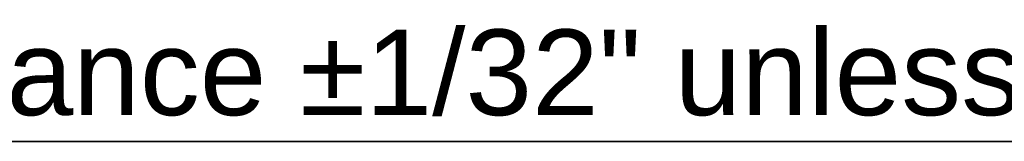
# Model space of a CAD drawing. Header units: inches. Extents: x 0 to 101, y -11 to 66.
# Tile 90 of 118: x 4.91 to 11.176, y 64.868 to 65.644. Entities that reach past the tile are written whole.
import ezdxf

# ---------------------------------------------------------------- set-up
doc = ezdxf.new("R2010")
doc.units = ezdxf.units.IN
doc.header["$LTSCALE"] = 6.067211
doc.header["$MEASUREMENT"] = 0
doc.layers.get('0').update_dxf_attribs({"lineweight": 25})
doc.layers.add('Sketch Geometry(ANSI)', color=7, linetype='Continuous', lineweight=25)
doc.layers.add('Symbols(ANSI)', color=7, linetype='Continuous', lineweight=25)
doc.styles.add('Current-ANSI', font='arial.ttf')

# ---------------------------------------------------------------- blocks, each defined once
blk = doc.blocks.new('Borders 10_EXM - B (Inch)')
at = {"layer": 'Sketch Geometry(ANSI)', "linetype": 'Continuous', "lineweight": 35}
blk.add_line((16.3979, 10.6915), (0.5229, 10.6915), dxfattribs=at)
at = {"layer": 'Symbols(ANSI)', "color": 7, "insert": (0.5091, 10.6919), "char_height": 0.09, "attachment_point": 7, "style": 'Current-ANSI'}
blk.add_mtext('Tolerance ±1/32" unless otherwise specified', dxfattribs=at)
at = {"layer": 'Symbols(ANSI)', "color": 7, "style": 'Current-ANSI'}
blk.add_attdef('FILENAME_AND_PATH_001', (5.9016, 10.7181), '', height=0.09, dxfattribs=at)

msp = doc.modelspace()

# ---------------------------------------------------------------- block references
at = {"xscale": 6.067211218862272, "yscale": 6.067211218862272, "zscale": 6.067211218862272}
msp.add_blockref('Borders 10_EXM - B (Inch)', (0, 0), dxfattribs=at)

doc.saveas('drawing.dxf')
